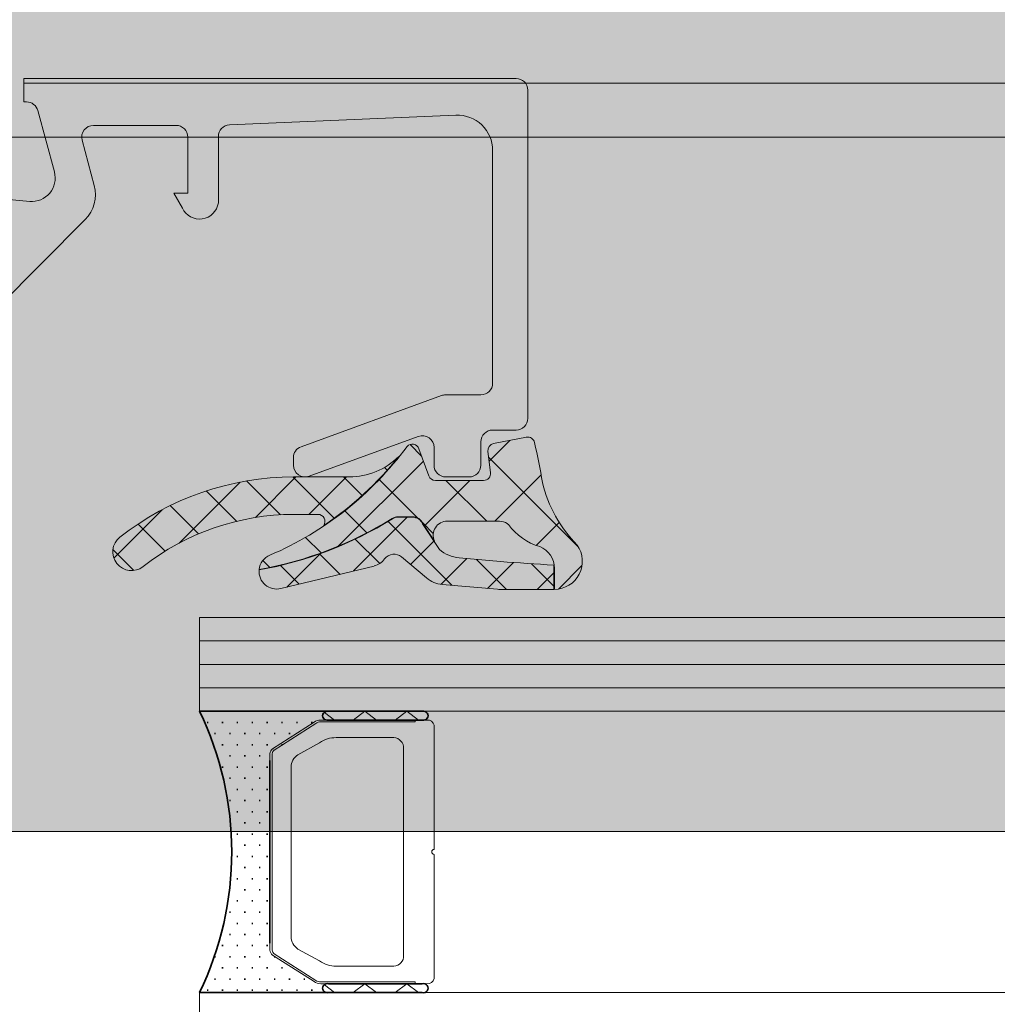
# Model space of a CAD drawing. Header units: millimetres. Extents: x -440702 to -371925, y -30725 to 14204.
# Tile 49 of 256: x -433565 to -433523, y -19787 to -19745. Entities that reach past the tile are written whole.
import ezdxf
from ezdxf.enums import TextEntityAlignment as Align

# ---------------------------------------------------------------- set-up
doc = ezdxf.new("R2010")
doc.units = ezdxf.units.MM
doc.header["$MEASUREMENT"] = 0
doc.layers.add('A-AREA.IFC Model', color=7, linetype='Continuous')
for name, color, linetype, lineweight in [('ARCHICAD Zone Stamps_Pen_No__1', 7, 'Continuous', 13), ('New_2-0_Pen_No__30', 134, 'Continuous', 35), ('New_A-13-UKS_Pen_No__250', 7, 'Continuous', 13), ('New_A-13-UKS_Pen_No__7', 7, 'Continuous', 15), ('New_S11_Stahl_Kontur_Pen_No__250', 7, 'Continuous', 13), ('SA viimistlus_põrand_Pen_No__1', 7, 'Continuous', 13)]:
    doc.layers.add(name, color=color, linetype=linetype, lineweight=lineweight)
doc.layers.add('New_3-0_Pen_No__84', color=7, linetype='Continuous', lineweight=15, true_color=0x41c341)
doc.styles.add('GENERATED_STYLE_1', font='txt')

# ---------------------------------------------------------------- blocks, each defined once
blk = doc.blocks.new('Tuulekoda_101_5_1', base_point=(-434152.903, -18725.255))
at = {"layer": 'A-AREA.IFC Model', "linetype": 'Continuous', "lineweight": 0, "true_color": 0xffffff}
blk.add_hatch(color=7, dxfattribs=at).paths.add_polyline_path([(-431574.845, -18691.208), (-435674.845, -18691.208), (-435674.845, -19779.529), (-431574.845, -19779.529)])
at = {"layer": 'ARCHICAD Zone Stamps_Pen_No__1', "color": 7, "lineweight": 13, "style": 'GENERATED_STYLE_1'}
for tag, p in [('ROOM_NAME', (-434152.903, -18775.541)), ('ROOM_NUMBER', (-434152.903, -19121.255)), ('ROOM_AREA', (-434152.903, -19466.969))]:
    blk.add_attdef(tag, text='', height=220, dxfattribs=at).set_placement(p, align=Align.TOP_LEFT)

msp = doc.modelspace()

# ---------------------------------------------------------------- hatches: boundary and pattern name
at = {"layer": 'New_A-13-UKS_Pen_No__250', "linetype": 'Continuous', "lineweight": 13}
msp.add_hatch(color=7, dxfattribs=at).paths.add_polyline_path([(-433568.845, -19760.817), (-433568.844, -19760.838), (-433568.842, -19760.859), (-433568.838, -19760.88), (-433568.833, -19760.9), (-433568.827, -19760.92), (-433568.819, -19760.939), (-433568.81, -19760.958), (-433568.8, -19760.977), (-433568.789, -19760.994), (-433568.776, -19761.011), (-433568.763, -19761.027), (-433568.748, -19761.042), (-433568.733, -19761.056), (-433568.716, -19761.069), (-433568.699, -19761.081), (-433568.69, -19761.086, -0.264879), (-433568.445, -19761.516), (-433568.445, -19762.661), (-433568.443, -19762.687), (-433568.438, -19762.712), (-433568.431, -19762.736), (-433568.421, -19762.76), (-433568.409, -19762.782), (-433568.394, -19762.803), (-433568.378, -19762.823), (-433568.359, -19762.84), (-433568.339, -19762.856), (-433568.317, -19762.87), (-433568.294, -19762.881), (-433568.271, -19762.89), (-433568.246, -19762.896), (-433568.221, -19762.9), (-433568.195, -19762.902), (-433568.17, -19762.9), (-433568.144, -19762.896), (-433568.12, -19762.89), (-433568.096, -19762.881), (-433568.073, -19762.87), (-433568.051, -19762.856), (-433568.031, -19762.84), (-433568.013, -19762.823), (-433567.996, -19762.803), (-433567.982, -19762.782), (-433567.969, -19762.76), (-433567.959, -19762.736), (-433567.952, -19762.712), (-433567.947, -19762.687), (-433567.945, -19762.661), (-433567.945, -19760.472, -0.198912), (-433567.359, -19759.058), (-433561.724, -19753.423), (-433561.69, -19753.388), (-433561.657, -19753.351), (-433561.625, -19753.314), (-433561.595, -19753.275), (-433561.566, -19753.236), (-433561.538, -19753.196), (-433561.511, -19753.154), (-433561.486, -19753.112), (-433561.462, -19753.069), (-433561.439, -19753.026), (-433561.418, -19752.981), (-433561.399, -19752.936), (-433561.381, -19752.891), (-433561.364, -19752.844), (-433561.349, -19752.798), (-433561.336, -19752.75), (-433561.324, -19752.703), (-433561.314, -19752.655), (-433561.305, -19752.607), (-433561.298, -19752.558), (-433561.292, -19752.509), (-433561.288, -19752.46), (-433561.286, -19752.411), (-433561.285, -19752.362), (-433561.286, -19752.313), (-433561.288, -19752.264), (-433561.292, -19752.215), (-433561.298, -19752.166), (-433561.305, -19752.118), (-433561.314, -19752.07), (-433561.324, -19752.022), (-433561.336, -19751.974), (-433561.855, -19750.035, -0.493126), (-433561.373, -19749.405), (-433557.845, -19749.405, -0.414216), (-433557.345, -19749.905), (-433557.345, -19752.305), (-433557.945, -19752.305), (-433557.576, -19752.936), (-433557.547, -19752.994), (-433557.513, -19753.048), (-433557.474, -19753.1), (-433557.432, -19753.149), (-433557.386, -19753.194), (-433557.337, -19753.235), (-433557.284, -19753.272), (-433557.229, -19753.305), (-433557.171, -19753.333), (-433557.111, -19753.357), (-433557.049, -19753.376), (-433556.986, -19753.39), (-433556.922, -19753.398), (-433556.858, -19753.402), (-433556.794, -19753.401), (-433556.73, -19753.394), (-433556.666, -19753.382), (-433556.604, -19753.366), (-433556.543, -19753.344), (-433556.485, -19753.318), (-433556.428, -19753.287), (-433556.374, -19753.252), (-433556.323, -19753.212), (-433556.276, -19753.169), (-433556.232, -19753.122), (-433556.192, -19753.071), (-433556.156, -19753.018), (-433556.124, -19752.962), (-433556.097, -19752.903), (-433556.075, -19752.843), (-433556.057, -19752.781), (-433556.045, -19752.717), (-433556.045, -19749.885, -0.401735), (-433555.566, -19749.386), (-433545.909, -19748.972, -0.426752), (-433544.345, -19750.47), (-433544.345, -19760.405, -0.414205), (-433544.845, -19760.905), (-433546.371, -19760.905), (-433546.404, -19760.908), (-433546.436, -19760.912), (-433546.468, -19760.918), (-433546.5, -19760.927), (-433546.526, -19760.935), (-433552.516, -19763.117), (-433552.534, -19763.124), (-433552.551, -19763.131), (-433552.569, -19763.139), (-433552.586, -19763.148), (-433552.602, -19763.158), (-433552.618, -19763.168), (-433552.634, -19763.179), (-433552.649, -19763.19), (-433552.664, -19763.202), (-433552.679, -19763.214), (-433552.693, -19763.227), (-433552.706, -19763.241), (-433552.719, -19763.255), (-433552.732, -19763.269), (-433552.743, -19763.284), (-433552.755, -19763.3), (-433552.765, -19763.316), (-433552.775, -19763.332), (-433552.785, -19763.349), (-433552.794, -19763.366), (-433552.802, -19763.383), (-433552.809, -19763.4), (-433552.816, -19763.418), (-433552.822, -19763.436), (-433552.827, -19763.455), (-433552.832, -19763.473), (-433552.836, -19763.492), (-433552.839, -19763.511), (-433552.842, -19763.529), (-433552.844, -19763.548), (-433552.845, -19763.568), (-433552.845, -19763.587), (-433552.845, -19763.906), (-433552.844, -19763.936), (-433552.841, -19763.966), (-433552.837, -19763.995), (-433552.831, -19764.025), (-433552.823, -19764.053), (-433552.813, -19764.082), (-433552.802, -19764.11), (-433552.789, -19764.137), (-433552.774, -19764.163), (-433552.758, -19764.188), (-433552.74, -19764.212), (-433552.721, -19764.235), (-433552.701, -19764.257), (-433552.679, -19764.278), (-433552.656, -19764.297), (-433552.632, -19764.315), (-433552.607, -19764.332), (-433552.581, -19764.347), (-433552.554, -19764.36), (-433552.526, -19764.372), (-433552.498, -19764.382), (-433552.469, -19764.39), (-433552.44, -19764.397), (-433552.41, -19764.401), (-433552.38, -19764.404), (-433552.35, -19764.406), (-433552.32, -19764.405), (-433552.291, -19764.403), (-433552.261, -19764.399), (-433552.231, -19764.393), (-433552.202, -19764.385), (-433552.174, -19764.375), (-433547.516, -19762.679, -0.52063), (-433546.845, -19763.149), (-433546.845, -19763.905), (-433546.844, -19763.93), (-433546.843, -19763.954), (-433546.84, -19763.979), (-433546.835, -19764.003), (-433546.83, -19764.027), (-433546.824, -19764.05), (-433546.816, -19764.074), (-433546.807, -19764.097), (-433546.797, -19764.119), (-433546.786, -19764.141), (-433546.774, -19764.162), (-433546.761, -19764.183), (-433546.747, -19764.203), (-433546.732, -19764.222), (-433546.716, -19764.241), (-433546.699, -19764.259), (-433546.681, -19764.276), (-433546.662, -19764.292), (-433546.643, -19764.307), (-433546.623, -19764.321), (-433546.602, -19764.334), (-433546.581, -19764.346), (-433546.559, -19764.357), (-433546.536, -19764.367), (-433546.514, -19764.376), (-433546.49, -19764.384), (-433546.467, -19764.39), (-433546.443, -19764.396), (-433546.418, -19764.4), (-433546.394, -19764.403), (-433546.37, -19764.405), (-433546.345, -19764.405), (-433545.345, -19764.405), (-433545.321, -19764.405), (-433545.296, -19764.403), (-433545.272, -19764.4), (-433545.248, -19764.396), (-433545.224, -19764.39), (-433545.2, -19764.384), (-433545.177, -19764.376), (-433545.154, -19764.367), (-433545.131, -19764.357), (-433545.109, -19764.346), (-433545.088, -19764.334), (-433545.067, -19764.321), (-433545.047, -19764.307), (-433545.028, -19764.292), (-433545.009, -19764.276), (-433544.992, -19764.259), (-433544.975, -19764.241), (-433544.959, -19764.222), (-433544.943, -19764.203), (-433544.929, -19764.183), (-433544.916, -19764.162), (-433544.904, -19764.141), (-433544.893, -19764.119), (-433544.883, -19764.097), (-433544.874, -19764.074), (-433544.867, -19764.05), (-433544.86, -19764.027), (-433544.855, -19764.003), (-433544.85, -19763.979), (-433544.847, -19763.954), (-433544.846, -19763.93), (-433544.845, -19763.905), (-433544.845, -19762.905, -0.414216), (-433544.345, -19762.405), (-433543.345, -19762.405), (-433543.321, -19762.405), (-433543.296, -19762.403), (-433543.272, -19762.4), (-433543.248, -19762.396), (-433543.224, -19762.39), (-433543.2, -19762.384), (-433543.177, -19762.376), (-433543.154, -19762.367), (-433543.131, -19762.357), (-433543.109, -19762.346), (-433543.088, -19762.334), (-433543.067, -19762.321), (-433543.047, -19762.307), (-433543.028, -19762.292), (-433543.009, -19762.276), (-433542.992, -19762.259), (-433542.975, -19762.241), (-433542.959, -19762.222), (-433542.943, -19762.203), (-433542.929, -19762.183), (-433542.916, -19762.162), (-433542.904, -19762.141), (-433542.893, -19762.119), (-433542.883, -19762.097), (-433542.874, -19762.074), (-433542.867, -19762.05), (-433542.86, -19762.027), (-433542.855, -19762.003), (-433542.85, -19761.979), (-433542.847, -19761.954), (-433542.846, -19761.93), (-433542.845, -19761.905), (-433542.845, -19747.905), (-433542.846, -19747.881), (-433542.847, -19747.856), (-433542.85, -19747.832), (-433542.855, -19747.808), (-433542.86, -19747.784), (-433542.867, -19747.76), (-433542.874, -19747.737), (-433542.883, -19747.714), (-433542.893, -19747.691), (-433542.904, -19747.67), (-433542.916, -19747.648), (-433542.929, -19747.627), (-433542.943, -19747.607), (-433542.959, -19747.588), (-433542.975, -19747.569), (-433542.992, -19747.552), (-433543.009, -19747.535), (-433543.028, -19747.519), (-433543.047, -19747.504), (-433543.067, -19747.49), (-433543.088, -19747.476), (-433543.109, -19747.464), (-433543.131, -19747.453), (-433543.154, -19747.443), (-433543.177, -19747.434), (-433543.2, -19747.427), (-433543.224, -19747.42), (-433543.248, -19747.415), (-433543.272, -19747.411), (-433543.296, -19747.408), (-433543.321, -19747.406), (-433543.345, -19747.405), (-433564.345, -19747.405), (-433564.345, -19748.405), (-433564.229, -19748.405, -0.339468), (-433563.746, -19748.776), (-433563.039, -19751.393, -0.521466), (-433564.093, -19752.649), (-433566.941, -19752.398), (-433566.957, -19752.398), (-433566.972, -19752.401), (-433566.987, -19752.407), (-433567, -19752.414), (-433567.009, -19752.42), (-433567.016, -19752.427), (-433567.023, -19752.435), (-433567.029, -19752.444), (-433567.037, -19752.457), (-433567.042, -19752.472), (-433567.044, -19752.487), (-433567.045, -19752.498), (-433567.045, -19753.436), (-433567.044, -19753.459), (-433567.043, -19753.482), (-433567.04, -19753.505), (-433567.036, -19753.528), (-433567.032, -19753.551), (-433567.026, -19753.573), (-433567.019, -19753.596), (-433567.011, -19753.617), (-433567.002, -19753.639), (-433566.992, -19753.66), (-433566.981, -19753.68), (-433566.97, -19753.7), (-433566.957, -19753.72), (-433566.943, -19753.738), (-433566.929, -19753.757), (-433566.914, -19753.774), (-433566.898, -19753.791), (-433566.881, -19753.807), (-433566.863, -19753.822), (-433566.845, -19753.836), (-433566.826, -19753.85), (-433566.807, -19753.862), (-433566.787, -19753.874), (-433566.766, -19753.885), (-433566.745, -19753.894), (-433566.724, -19753.903), (-433566.702, -19753.911), (-433566.68, -19753.918), (-433566.657, -19753.923), (-433566.635, -19753.928), (-433566.612, -19753.932), (-433566.589, -19753.934), (-433565.333, -19754.038, -0.637079), (-433565.024, -19754.889), (-433568.012, -19757.872, -0.493009), (-433568.326, -19757.83), (-433568.671, -19757.45), (-433568.682, -19757.439), (-433568.694, -19757.431), (-433568.715, -19757.422), (-433568.729, -19757.418), (-433568.744, -19757.417), (-433568.759, -19757.418), (-433568.774, -19757.421), (-433568.788, -19757.426), (-433568.801, -19757.434), (-433568.813, -19757.443), (-433568.823, -19757.454), (-433568.831, -19757.467), (-433568.841, -19757.487), (-433568.844, -19757.502), (-433568.845, -19757.517)])
at = {"layer": 'SA viimistlus_põrand_Pen_No__1', "linetype": 'Continuous', "lineweight": 13}
h = msp.add_hatch(dxfattribs=at)
h.set_pattern_fill('Brick___Stack_Bond_0001', style=0, pattern_type=2)
h.set_pattern_definition([(0, (0, 0), (0, 50), []), (90, (0, 0), (-225, 0), [])])
h.paths.add_polyline_path([(-435675.987, -19825.905), (-431579.087, -19825.905), (-431579.087, -18431.275), (-435675.987, -18431.275)])

# ---------------------------------------------------------------- linework, layer by layer
at = {"layer": 'A-AREA.IFC Model', "color": 7, "linetype": 'Continuous', "lineweight": 0, "true_color": 0xffffff, "flags": 128}
msp.add_lwpolyline([(-431574.845, -18691.208), (-435674.845, -18691.208), (-435674.845, -19779.529), (-431574.845, -19779.529)], close=True, dxfattribs=at)
at = {"layer": 'New_2-0_Pen_No__30', "color": 134, "linetype": 'Continuous', "lineweight": 35}
for p, q in [((-433551.345, -19774.405), (-433556.845, -19774.405)), ((-433547.345, -19774.405), (-433551.345, -19774.405)), ((-433551.345, -19774.78), (-433547.345, -19774.78)), ((-433556.528, -19774.881), (-433556.478, -19774.881)), ((-433555.893, -19774.881), (-433555.843, -19774.881)), ((-433555.258, -19774.881), (-433555.208, -19774.881)), ((-433554.623, -19774.881), (-433554.573, -19774.881)), ((-433553.988, -19774.881), (-433553.938, -19774.881)), ((-433553.353, -19774.881), (-433553.303, -19774.881)), ((-433552.718, -19774.881), (-433552.668, -19774.881)), ((-433552.083, -19774.881), (-433552.033, -19774.881)), ((-433556.21, -19775.358), (-433556.16, -19775.358)), ((-433555.575, -19775.358), (-433555.525, -19775.358)), ((-433554.94, -19775.358), (-433554.89, -19775.358)), ((-433554.305, -19775.358), (-433554.255, -19775.358)), ((-433553.67, -19775.358), (-433553.62, -19775.358)), ((-433553.035, -19775.358), (-433552.985, -19775.358)), ((-433555.893, -19775.834), (-433555.843, -19775.834)), ((-433555.258, -19775.834), (-433555.208, -19775.834)), ((-433554.623, -19775.834), (-433554.573, -19775.834)), ((-433553.988, -19775.834), (-433553.938, -19775.834)), ((-433553.353, -19775.834), (-433553.303, -19775.834)), ((-433555.575, -19776.31), (-433555.525, -19776.31)), ((-433554.94, -19776.31), (-433554.89, -19776.31)), ((-433554.305, -19776.31), (-433554.255, -19776.31)), ((-433553.845, -19784.297), (-433553.845, -19776.513)), ((-433555.893, -19776.786), (-433555.843, -19776.786)), ((-433555.258, -19776.786), (-433555.208, -19776.786)), ((-433554.623, -19776.786), (-433554.573, -19776.786)), ((-433553.988, -19776.786), (-433553.938, -19776.786)), ((-433555.575, -19777.263), (-433555.525, -19777.263)), ((-433554.94, -19777.263), (-433554.89, -19777.263)), ((-433554.305, -19777.263), (-433554.255, -19777.263)), ((-433555.258, -19777.739), (-433555.208, -19777.739)), ((-433554.623, -19777.739), (-433554.573, -19777.739)), ((-433553.988, -19777.739), (-433553.938, -19777.739)), ((-433555.575, -19778.215), (-433555.525, -19778.215)), ((-433554.94, -19778.215), (-433554.89, -19778.215)), ((-433554.305, -19778.215), (-433554.255, -19778.215)), ((-433555.258, -19778.691), (-433555.208, -19778.691)), ((-433554.623, -19778.691), (-433554.573, -19778.691)), ((-433553.988, -19778.691), (-433553.938, -19778.691)), ((-433554.94, -19779.168), (-433554.89, -19779.168)), ((-433554.305, -19779.168), (-433554.255, -19779.168)), ((-433555.258, -19779.644), (-433555.208, -19779.644)), ((-433554.623, -19779.644), (-433554.573, -19779.644)), ((-433553.988, -19779.644), (-433553.938, -19779.644)), ((-433554.94, -19780.12), (-433554.89, -19780.12)), ((-433554.305, -19780.12), (-433554.255, -19780.12)), ((-433555.258, -19780.596), (-433555.208, -19780.596)), ((-433554.623, -19780.596), (-433554.573, -19780.596)), ((-433553.988, -19780.596), (-433553.938, -19780.596)), ((-433554.94, -19781.073), (-433554.89, -19781.073)), ((-433554.305, -19781.073), (-433554.255, -19781.073)), ((-433555.258, -19781.549), (-433555.208, -19781.549)), ((-433554.623, -19781.549), (-433554.573, -19781.549)), ((-433553.988, -19781.549), (-433553.938, -19781.549)), ((-433554.94, -19782.025), (-433554.89, -19782.025)), ((-433554.305, -19782.025), (-433554.255, -19782.025)), ((-433555.258, -19782.501), (-433555.208, -19782.501)), ((-433554.623, -19782.501), (-433554.573, -19782.501)), ((-433553.988, -19782.501), (-433553.938, -19782.501)), ((-433555.575, -19782.978), (-433555.525, -19782.978)), ((-433554.94, -19782.978), (-433554.89, -19782.978)), ((-433554.305, -19782.978), (-433554.255, -19782.978)), ((-433555.258, -19783.454), (-433555.208, -19783.454)), ((-433554.623, -19783.454), (-433554.573, -19783.454)), ((-433553.988, -19783.454), (-433553.938, -19783.454)), ((-433555.575, -19783.93), (-433555.525, -19783.93)), ((-433554.94, -19783.93), (-433554.89, -19783.93)), ((-433554.305, -19783.93), (-433554.255, -19783.93)), ((-433555.893, -19784.406), (-433555.843, -19784.406)), ((-433555.258, -19784.406), (-433555.208, -19784.406)), ((-433554.623, -19784.406), (-433554.573, -19784.406)), ((-433553.988, -19784.406), (-433553.938, -19784.406)), ((-433556.21, -19784.883), (-433556.16, -19784.883)), ((-433555.575, -19784.883), (-433555.525, -19784.883)), ((-433554.94, -19784.883), (-433554.89, -19784.883)), ((-433554.305, -19784.883), (-433554.255, -19784.883)), ((-433553.67, -19784.883), (-433553.62, -19784.883)), ((-433555.893, -19785.359), (-433555.843, -19785.359)), ((-433555.258, -19785.359), (-433555.208, -19785.359)), ((-433554.623, -19785.359), (-433554.573, -19785.359)), ((-433553.988, -19785.359), (-433553.938, -19785.359)), ((-433553.353, -19785.359), (-433553.303, -19785.359)), ((-433556.21, -19785.835), (-433556.16, -19785.835)), ((-433555.575, -19785.835), (-433555.525, -19785.835)), ((-433554.94, -19785.835), (-433554.89, -19785.835)), ((-433554.305, -19785.835), (-433554.255, -19785.835)), ((-433553.67, -19785.835), (-433553.62, -19785.835)), ((-433553.035, -19785.835), (-433552.985, -19785.835)), ((-433552.4, -19785.835), (-433552.35, -19785.835)), ((-433547.345, -19786.03), (-433551.345, -19786.03)), ((-433556.845, -19786.405), (-433551.345, -19786.405)), ((-433556.528, -19786.311), (-433556.478, -19786.311)), ((-433555.893, -19786.311), (-433555.843, -19786.311)), ((-433555.258, -19786.311), (-433555.208, -19786.311)), ((-433554.623, -19786.311), (-433554.573, -19786.311)), ((-433553.988, -19786.311), (-433553.938, -19786.311)), ((-433553.353, -19786.311), (-433553.303, -19786.311)), ((-433552.718, -19786.311), (-433552.668, -19786.311)), ((-433552.083, -19786.311), (-433552.033, -19786.311)), ((-433551.345, -19786.405), (-433547.345, -19786.405))]:
    msp.add_line(p, q, dxfattribs=at)
for centre, radius, start, end in [((-433569.299, -19780.405), 13.824, 334.2759, 25.7241), ((-433551.4, -19774.593), 0.195, 73.7398, 286.2602), ((-433551.4, -19774.593), 0.195, 73.7398, 286.2602), ((-433547.29, -19774.593), 0.195, 253.7398, 106.2602), ((-433551.4, -19786.218), 0.195, 73.7398, 286.2602), ((-433551.4, -19786.218), 0.195, 73.7398, 286.2602), ((-433547.29, -19786.218), 0.195, 253.7398, 106.2602)]:
    msp.add_arc(centre, radius, start, end, dxfattribs=at)
at = {"layer": 'New_3-0_Pen_No__84', "color": 95, "linetype": 'Continuous', "lineweight": 15, "true_color": 0x41c341}
for p, q in [((-433550.299, -19774.78), (-433549.799, -19774.405)), ((-433549.799, -19774.405), (-433549.299, -19774.78)), ((-433548.503, -19774.78), (-433548.003, -19774.405)), ((-433548.003, -19774.405), (-433547.503, -19774.78)), ((-433551.522, -19774.46), (-433551.095, -19774.78)), ((-433551.522, -19786.085), (-433551.095, -19786.405)), ((-433550.299, -19786.405), (-433549.799, -19786.03)), ((-433549.799, -19786.03), (-433549.299, -19786.405)), ((-433548.503, -19786.405), (-433548.003, -19786.03)), ((-433548.003, -19786.03), (-433547.503, -19786.405))]:
    msp.add_line(p, q, dxfattribs=at)
at = {"layer": 'New_A-13-UKS_Pen_No__250', "color": 7, "linetype": 'Continuous', "lineweight": 13}
for p, q in [((-433508.945, -19747.605), (-433564.345, -19747.605)), ((-433547.374, -19763.517), (-433547.868, -19763.022)), ((-433543.611, -19762.848), (-433544.495, -19763.732)), ((-433547.297, -19763.727), (-433550.933, -19767.363)), ((-433540.681, -19767.402), (-433544.516, -19763.568)), ((-433548.839, -19764.117), (-433548.955, -19764)), ((-433542.277, -19764.32), (-433544.252, -19766.295)), ((-433555.11, -19764.626), (-433557.71, -19767.226)), ((-433553.4, -19766.021), (-433554.844, -19764.577)), ((-433552.734, -19764.405), (-433554.465, -19766.136)), ((-433551.101, -19766.165), (-433552.861, -19764.405)), ((-433550.579, -19764.405), (-433552.179, -19766.005)), ((-433549.912, -19765.199), (-433550.705, -19764.405)), ((-433547.531, -19766.165), (-433549.181, -19764.516)), ((-433545.319, -19764.555), (-433547.253, -19766.49)), ((-433544.595, -19766.295), (-433546.335, -19764.555)), ((-433555.277, -19766.299), (-433556.571, -19765.006)), ((-433558.443, -19765.803), (-433560.506, -19767.867)), ((-433556.895, -19766.836), (-433558.102, -19765.63)), ((-433549.71, -19766.793), (-433550.653, -19765.85)), ((-433558.314, -19767.574), (-433559.471, -19766.416)), ((-433547.989, -19766.125), (-433550.283, -19768.419)), ((-433546.081, -19769.029), (-433548.803, -19766.308)), ((-433546.876, -19766.821), (-433547.328, -19766.368)), ((-433541.503, -19766.353), (-433542.481, -19767.331)), ((-433551.662, -19767.647), (-433552.325, -19766.984)), ((-433549.163, -19768.104), (-433550.205, -19767.061)), ((-433546.851, -19767.144), (-433547.849, -19768.141)), ((-433559.644, -19768.398), (-433560.543, -19767.499)), ((-433551.701, -19767.682), (-433553.127, -19769.109)), ((-433550.862, -19768.56), (-433551.729, -19767.692)), ((-433553.848, -19768.268), (-433554.144, -19767.972)), ((-433545.443, -19767.89), (-433546.541, -19768.988)), ((-433543.751, -19769.205), (-433545.028, -19767.928)), ((-433543.454, -19768.056), (-433544.56, -19769.163)), ((-433541.729, -19769.071), (-433542.692, -19768.108)), ((-433552.596, -19768.98), (-433553.391, -19768.186)), ((-433541.734, -19768.492), (-433542.448, -19769.205)), ((-433540.533, -19768.189), (-433541.536, -19769.192)), ((-433541.685, -19769.205), (-433541.708, -19769.182)), ((-433556.845, -19770.405), (-433508.945, -19770.405)), ((-433556.845, -19774.405), (-433556.845, -19770.405)), ((-433556.845, -19771.405), (-433508.945, -19771.405)), ((-433556.845, -19772.405), (-433508.945, -19772.405)), ((-433556.845, -19773.405), (-433508.945, -19773.405)), ((-433556.845, -19774.405), (-433508.945, -19774.405)), ((-433556.845, -19786.405), (-433508.945, -19786.405)), ((-433556.845, -19790.405), (-433556.845, -19786.405))]:
    msp.add_line(p, q, dxfattribs=at)
at = {"layer": 'New_A-13-UKS_Pen_No__7', "color": 7, "linetype": 'Continuous', "lineweight": 15}
for p, q in [((-433564.345, -19748.405), (-433564.345, -19747.405)), ((-433564.345, -19747.405), (-433543.345, -19747.405)), ((-433542.845, -19747.905), (-433542.845, -19761.905)), ((-433564.229, -19748.405), (-433564.345, -19748.405)), ((-433563.039, -19751.393), (-433563.746, -19748.776)), ((-433545.909, -19748.972), (-433555.566, -19749.386)), ((-433557.845, -19749.405), (-433561.373, -19749.405)), ((-433561.855, -19750.035), (-433561.336, -19751.974)), ((-433557.345, -19752.305), (-433557.345, -19749.905)), ((-433556.045, -19749.885), (-433556.045, -19752.717)), ((-433544.345, -19760.405), (-433544.345, -19750.47)), ((-433566.936, -19752.398), (-433564.093, -19752.649)), ((-433557.576, -19752.936), (-433557.945, -19752.305)), ((-433557.945, -19752.305), (-433557.345, -19752.305)), ((-433561.724, -19753.423), (-433567.359, -19759.058)), ((-433552.516, -19763.117), (-433546.526, -19760.935)), ((-433546.355, -19760.905), (-433544.845, -19760.905)), ((-433543.345, -19762.405), (-433544.345, -19762.405)), ((-433547.516, -19762.679), (-433552.174, -19764.375)), ((-433544.845, -19762.905), (-433544.845, -19763.905)), ((-433542.907, -19762.711), (-433544.307, -19762.983)), ((-433547.067, -19764.358), (-433547.488, -19763.203)), ((-433546.845, -19763.905), (-433546.845, -19763.149)), ((-433544.548, -19763.315), (-433544.433, -19764.218)), ((-433552.845, -19763.906), (-433552.845, -19763.587)), ((-433550.461, -19764.405), (-433552.822, -19764.405)), ((-433544.731, -19764.555), (-433546.785, -19764.555)), ((-433545.345, -19764.405), (-433546.345, -19764.405)), ((-433552.822, -19766.005), (-433551.795, -19766.005)), ((-433548.372, -19766.105), (-433547.768, -19766.105)), ((-433547.768, -19766.125), (-433548.372, -19766.125)), ((-433546.614, -19767.508), (-433547.333, -19766.404)), ((-433547.315, -19766.394), (-433546.824, -19767.149)), ((-433546.28, -19766.295), (-433544.05, -19766.295)), ((-433548.229, -19767.822), (-433547.163, -19768.717)), ((-433544.01, -19768.019), (-433545.768, -19767.861)), ((-433553.378, -19769.17), (-433549.404, -19768.207)), ((-433541.728, -19769.206), (-433541.737, -19768.174)), ((-433541.708, -19768.309), (-433541.708, -19769.206)), ((-433546.497, -19768.993), (-433544.135, -19769.2)), ((-433544.03, -19769.205), (-433541.728, -19769.206))]:
    msp.add_line(p, q, dxfattribs=at)
msp.add_lwpolyline([(-433551.017, -19775.53), (-433548.645, -19775.53)], dxfattribs=at)
for centre, radius, start, end in [((-433543.345, -19747.905), 0.5, 0.0002, 89.9997), ((-433564.229, -19748.905), 0.5, 14.9971, 89.9999), ((-433545.845, -19750.471), 1.5, 0.0138, 92.4558), ((-433561.373, -19749.905), 0.5, 90.0029, 194.9993), ((-433557.845, -19749.905), 0.5, 359.9997, 90.0001), ((-433555.545, -19749.885), 0.5, 92.4518, 180), ((-433564.005, -19751.653), 1, 264.9466, 15.1087), ((-433562.785, -19752.362), 1.5, 314.9992, 14.9998), ((-433556.844, -19752.593), 0.809, 205.0969, 351.1806), ((-433544.845, -19760.405), 0.5, 270.0009, 359.9991), ((-433546.355, -19761.405), 0.5, 90, 110.0103), ((-433543.345, -19761.905), 0.5, 270.0009, 359.9993), ((-433547.345, -19763.149), 0.5, 0, 110.0114), ((-433544.345, -19762.905), 0.5, 89.9998, 180.0002), ((-433547.769, -19763.305), 0.3, 20, 138.9167), ((-433544.25, -19763.278), 0.3, 101, 187.2138), ((-433542.85, -19763.005), 0.3, 12.3883, 101), ((-433586.509, -19772.595), 45, 10.1745, 12.3883), ((-433559.455, -19754.662), 14.236, 293.2001, 323.6074), ((-433552.345, -19763.587), 0.5, 110.0103, 180), ((-433552.345, -19763.906), 0.5, 180, 290.0114), ((-433559.455, -19754.662), 14.216, 303.7925, 321.3831), ((-433550.461, -19761.405), 3, 270, 314.7964), ((-433546.345, -19763.905), 0.5, 180.0009, 269.9991), ((-433545.345, -19763.905), 0.5, 270.0007, 359.9995), ((-433544.731, -19764.255), 0.3, 270, 7.2138), ((-433552.822, -19776.405), 12, 90, 128.2132), ((-433546.785, -19764.255), 0.3, 200, 270), ((-433536.765, -19763.369), 5.599, 193.1833, 224.8239), ((-433552.822, -19776.405), 10.4, 90, 128.2132), ((-433551.795, -19766.305), 0.3, 325.3103, 90), ((-433557.169, -19752.413), 16.219, 280.1738, 301.7997), ((-433557.169, -19752.413), 16.199, 280.1937, 301.7997), ((-433548.37, -19766.605), 0.5, 90.2665, 121.7997), ((-433548.37, -19766.605), 0.48, 90.272, 121.7997), ((-433547.768, -19766.605), 0.5, 25, 90), ((-433547.768, -19766.605), 0.48, 24.8336, 90), ((-433546.28, -19766.895), 0.6, 90, 205), ((-433544.05, -19766.895), 0.6, 56.5698, 90), ((-433543.83, -19766.561), 0.2, 36.8276, 56.5698), ((-433541.561, -19764.863), 2.634, 216.8276, 252.874), ((-433559.75, -19767.605), 0.8, 128.2132, 308.2132), ((-433545.633, -19766.347), 1.52, 229.7638, 264.8757), ((-433542.708, -19768.308), 1, 359.9836, 68.2297), ((-433541.719, -19768.006), 1.2, 270.5184, 35.0779), ((-433553.555, -19768.439), 0.752, 112.8115, 173.6544), ((-433549.593, -19767.429), 0.8, 283.6233, 323.3324), ((-433548.55, -19768.205), 0.5, 49.9836, 143.3324), ((-433616.699, -20849.395), 1083.816, 86.033976, 86.154433), ((-433553.555, -19768.439), 0.752, 175.2387, 283.6233), ((-433546.392, -19767.798), 1.2, 229.9836, 264.9836), ((-433544.03, -19768.005), 1.2, 264.9836, 269.9836)]:
    msp.add_arc(centre, radius, start, end, dxfattribs=at)
at = {"layer": 'New_S11_Stahl_Kontur_Pen_No__250', "color": 7, "linetype": 'Continuous', "lineweight": 13}
for p, q in [((-433551.679, -19774.78), (-433547.145, -19774.78)), ((-433547.645, -19774.78), (-433547.645, -19774.855)), ((-433553.728, -19776.005), (-433551.962, -19774.868)), ((-433551.891, -19774.921), (-433553.657, -19776.058)), ((-433547.645, -19774.855), (-433551.679, -19774.855)), ((-433546.845, -19775.005), (-433546.845, -19780.299)), ((-433551.017, -19775.53), (-433548.645, -19775.53)), ((-433552.652, -19776.259), (-433551.724, -19775.75)), ((-433548.145, -19775.905), (-433548.145, -19780.405)), ((-433553.845, -19784.593), (-433553.845, -19776.217)), ((-433553.745, -19776.217), (-433553.745, -19784.593)), ((-433552.945, -19780.405), (-433552.945, -19776.789)), ((-433552.945, -19784.021), (-433552.945, -19780.405)), ((-433548.145, -19780.405), (-433548.145, -19784.905)), ((-433546.845, -19780.511), (-433546.845, -19785.805)), ((-433551.962, -19785.942), (-433553.728, -19784.806)), ((-433553.657, -19784.753), (-433551.891, -19785.889)), ((-433551.724, -19785.061), (-433552.652, -19784.552)), ((-433548.645, -19785.28), (-433551.017, -19785.28)), ((-433551.679, -19785.955), (-433547.645, -19785.955)), ((-433547.145, -19786.03), (-433551.679, -19786.03)), ((-433547.645, -19785.955), (-433547.645, -19786.03))]:
    msp.add_line(p, q, dxfattribs=at)
for centre, radius, start, end in [((-433551.687, -19775.256), 0.476, 89.126, 125.3899), ((-433547.112, -19775.049), 0.271, 9.2992, 96.961), ((-433551.685, -19775.212), 0.357, 89.126, 125.3899), ((-433551.035, -19776.72), 1.19, 89.126, 125.3899), ((-433548.59, -19775.978), 0.451, 9.2992, 96.961), ((-433553.577, -19776.227), 0.268, 124.2446, 177.933), ((-433553.544, -19776.224), 0.201, 124.2446, 177.933), ((-433552.275, -19776.813), 0.671, 124.2446, 177.933), ((-433546.839, -19780.405), 0.106, 93.3723, 266.6277), ((-433552.275, -19783.997), 0.671, 182.067, 235.7554), ((-433553.577, -19784.584), 0.268, 182.067, 235.7554), ((-433553.544, -19784.586), 0.201, 182.067, 235.7554), ((-433548.59, -19784.832), 0.451, 263.039, 350.7008), ((-433551.035, -19784.091), 1.19, 234.6101, 270.874), ((-433551.687, -19785.554), 0.476, 234.6101, 270.874), ((-433551.685, -19785.598), 0.357, 234.6101, 270.874), ((-433547.112, -19785.761), 0.271, 263.039, 350.7008)]:
    msp.add_arc(centre, radius, start, end, dxfattribs=at)

# ---------------------------------------------------------------- block references
at = {"layer": 'A-AREA.IFC Model', "color": 7, "linetype": 'Continuous', "lineweight": 13}
msp.add_blockref('Tuulekoda_101_5_1', (-434152.903, -18725.255), dxfattribs=at)

doc.saveas('drawing.dxf')
